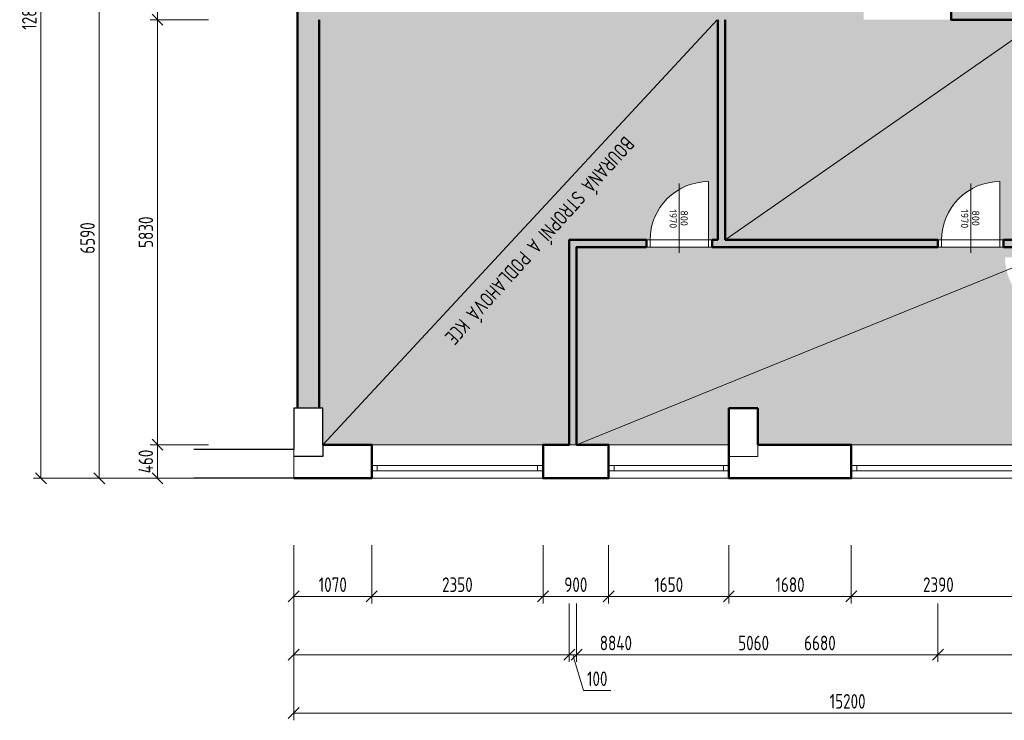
# Model space of a CAD drawing. Header units: millimetres. Extents: x 5450 to 824849, y -109713 to 33478.
# Tile 7 of 21: x 751673 to 765184, y -83835 to -74225. Entities that reach past the tile are written whole.
import ezdxf
from ezdxf.enums import TextEntityAlignment as Align

# ---------------------------------------------------------------- set-up
doc = ezdxf.new("R2010")
doc.units = ezdxf.units.MM
doc.layers.get('Defpoints').update_dxf_attribs({"color": 8})
for name, color, linetype, lineweight, true_color in [('B_pohled', 7, 'Continuous', 18, 0xe07000), ('B_rozhraní', 7, 'Continuous', 13, 0xe07000), ('B_výplně otvorů', 7, 'Continuous', 18, 0xe07000), ('B_řez', 7, 'Continuous', 50, 0xe07000), ('B_šrafy', 7, 'Continuous', 5, 0xe07000)]:
    doc.layers.add(name, color=color, linetype=linetype, lineweight=lineweight, true_color=true_color)
for name, color, linetype, lineweight in [('S_kóty_100', 162, 'Continuous', 13), ('S_tenká', 120, 'Continuous', 18), ('S_tlustá', 220, 'Continuous', 25)]:
    doc.layers.add(name, color=color, linetype=linetype, lineweight=lineweight)
doc.styles.get("Standard").update_dxf_attribs({"font": 'isocpeur.ttf', "width": 0.75})
doc.dimstyles.new('M 1-100', dxfattribs={"dimscale": 100, "dimtxt": 2, "dimasz": 1.5, "dimexe": 1, "dimexo": 3, "dimgap": 0.6, "dimtad": 1, "dimdec": 0, "dimrnd": 5, "dimdsep": 46, "dimtxsty": 'Standard', "dimblk": 'OBLIQUE', "dimcen": 0.09, "dimclrd": 256, "dimclre": 256, "dimclrt": 256, "dimadec": 0, "dimazin": 0, "dimtfac": 1, "dimtdec": 0, "dimtmove": 1, "dimatfit": 3, "dimldrblk": 'OBLIQUE', "dimfxl": 0, "dimtolj": 1, "dimtzin": 0, "dimlwd": -1, "dimlwe": -1, "dimarcsym": 0})

# ---------------------------------------------------------------- blocks, each defined once
blk = doc.blocks.new('*U15')
at = {"color": 0}
for p, q in [((0, 75), (2390, 75)), ((0, 75), (0, 0)), ((0, 0), (2390, 0)), ((75, 75), (75, 0)), ((2315, 0), (2315, 75)), ((2390, 0), (2390, 75))]:
    blk.add_line(p, q, dxfattribs=at)
blk = doc.blocks.new('*U63')
at = {"linetype": 'ByBlock'}
for p, q in [((-450, 0), (-400, 0)), ((-400, 0), (-400, -100)), ((-450, -100), (-400, -100)), ((-400, -100), (-400, -900)), ((400, -100), (400, 0)), ((400, 0), (450, 0)), ((400, -100), (450, -100))]:
    blk.add_line(p, q, dxfattribs=at)
for p, q in [((-450, -100), (-450, 0)), ((0, 78), (0, -871)), ((450, -100), (450, 0))]:
    blk.add_line(p, q)
at = {"linetype": 'Continuous'}
for p, q in [((-400, 0), (400, 0)), ((-400, -100), (400, -100))]:
    blk.add_line(p, q, dxfattribs=at)
at = {"linetype": 'ByBlock'}
blk.add_arc((-400, -100), 800, 270, 0, dxfattribs=at)
at = {"flags": 8}
blk.add_attdef('SIRKA', text='', height=100, rotation=90, dxfattribs=at).set_placement((13, -398), align=Align.BOTTOM_CENTER)
blk.add_attdef('VYSKA', text='', height=100, rotation=90, dxfattribs=at).set_placement((35, -390), align=Align.TOP_CENTER)
blk = doc.blocks.new('*U64')
at = {"linetype": 'ByBlock'}
for p, q in [((-450, 0), (-400, 0)), ((-400, 0), (-400, -100)), ((-450, -100), (-400, -100)), ((-400, -100), (-400, -900)), ((400, -100), (400, 0)), ((400, 0), (450, 0)), ((400, -100), (450, -100))]:
    blk.add_line(p, q, dxfattribs=at)
for p, q in [((-450, -100), (-450, 0)), ((0, 78), (0, -871)), ((450, -100), (450, 0))]:
    blk.add_line(p, q)
at = {"linetype": 'Continuous'}
for p, q in [((-400, 0), (400, 0)), ((-400, -100), (400, -100))]:
    blk.add_line(p, q, dxfattribs=at)
at = {"linetype": 'ByBlock'}
blk.add_arc((-400, -100), 800, 270, 0, dxfattribs=at)
at = {"flags": 8}
blk.add_attdef('SIRKA', text='', height=100, rotation=90, dxfattribs=at).set_placement((13, -398), align=Align.BOTTOM_CENTER)
blk.add_attdef('VYSKA', text='', height=100, rotation=90, dxfattribs=at).set_placement((35, -390), align=Align.TOP_CENTER)
blk = doc.blocks.new('*U14')
at = {"color": 0}
for p, q in [((0, 75), (1650, 75)), ((0, 75), (0, 0)), ((0, 0), (1650, 0)), ((75, 75), (75, 0)), ((1575, 0), (1575, 75)), ((1650, 0), (1650, 75))]:
    blk.add_line(p, q, dxfattribs=at)
blk = doc.blocks.new('*U13')
at = {"color": 0}
for p, q in [((0, 75), (2350, 75)), ((0, 75), (0, 0)), ((0, 0), (2350, 0)), ((75, 75), (75, 0)), ((2275, 0), (2275, 75)), ((2350, 0), (2350, 75))]:
    blk.add_line(p, q, dxfattribs=at)
blk = doc.blocks.new('_Oblique')
at = {"color": 0, "linetype": 'ByBlock', "lineweight": -2}
blk.add_line((-0.5, -0.5), (0.5, 0.5), dxfattribs=at)
blk = doc.blocks.new('*D116')
at = {"layer": 'Defpoints', "color": 0, "lineweight": 18, "transparency": 16777216}
for p in [(763084, -80515), (765474, -80515), (763084, -82135)]:
    blk.add_point(p, dxfattribs=at)
at = {"layer": 'S_kóty_100', "transparency": 16777216}
for p, q in [((763084, -81435), (763084, -82235)), ((765474, -81435), (765474, -82235)), ((765474, -82135), (763084, -82135))]:
    blk.add_line(p, q, dxfattribs=at)
at = {"layer": 'S_kóty_100', "transparency": 16777216, "xscale": 150, "yscale": 150, "zscale": 150, "rotation": 180}
blk.add_blockref('_Oblique', (763084, -82135), dxfattribs=at)
at = {"layer": 'S_kóty_100', "transparency": 16777216, "xscale": 150, "yscale": 150, "zscale": 150}
blk.add_blockref('_Oblique', (765474, -82135), dxfattribs=at)
at = {"layer": 'S_kóty_100', "transparency": 16777216, "insert": (764279, -81975), "char_height": 200, "attachment_point": 5}
blk.add_mtext('\\A1;2390', dxfattribs=at)
blk = doc.blocks.new('*D117')
at = {"layer": 'Defpoints', "color": 0, "lineweight": 18, "transparency": 16777216}
for p in [(761404, -80515), (763084, -80515), (761404, -82135)]:
    blk.add_point(p, dxfattribs=at)
at = {"layer": 'S_kóty_100', "transparency": 16777216}
for p, q in [((761404, -81435), (761404, -82235)), ((763084, -81435), (763084, -82235)), ((763084, -82135), (761404, -82135))]:
    blk.add_line(p, q, dxfattribs=at)
at = {"layer": 'S_kóty_100', "transparency": 16777216, "xscale": 150, "yscale": 150, "zscale": 150, "rotation": 180}
blk.add_blockref('_Oblique', (761404, -82135), dxfattribs=at)
at = {"layer": 'S_kóty_100', "transparency": 16777216, "xscale": 150, "yscale": 150, "zscale": 150}
blk.add_blockref('_Oblique', (763084, -82135), dxfattribs=at)
at = {"layer": 'S_kóty_100', "transparency": 16777216, "insert": (762244, -81975), "char_height": 200, "attachment_point": 5}
blk.add_mtext('\\A1;1680', dxfattribs=at)
blk = doc.blocks.new('*D118')
at = {"layer": 'Defpoints', "color": 0, "lineweight": 18, "transparency": 16777216}
for p in [(759754, -80515), (761404, -80515), (759754, -82135)]:
    blk.add_point(p, dxfattribs=at)
at = {"layer": 'S_kóty_100', "transparency": 16777216}
for p, q in [((759754, -81435), (759754, -82235)), ((761404, -81435), (761404, -82235)), ((761404, -82135), (759754, -82135))]:
    blk.add_line(p, q, dxfattribs=at)
at = {"layer": 'S_kóty_100', "transparency": 16777216, "xscale": 150, "yscale": 150, "zscale": 150, "rotation": 180}
blk.add_blockref('_Oblique', (759754, -82135), dxfattribs=at)
at = {"layer": 'S_kóty_100', "transparency": 16777216, "xscale": 150, "yscale": 150, "zscale": 150}
blk.add_blockref('_Oblique', (761404, -82135), dxfattribs=at)
at = {"layer": 'S_kóty_100', "transparency": 16777216, "insert": (760579, -81975), "char_height": 200, "attachment_point": 5}
blk.add_mtext('\\A1;1650', dxfattribs=at)
blk = doc.blocks.new('*D119')
at = {"layer": 'Defpoints', "color": 0, "lineweight": 18, "transparency": 16777216}
for p in [(758854, -80515), (759754, -80515), (758854, -82135)]:
    blk.add_point(p, dxfattribs=at)
at = {"layer": 'S_kóty_100', "transparency": 16777216}
for p, q in [((758854, -81435), (758854, -82235)), ((759754, -81435), (759754, -82235)), ((759754, -82135), (758854, -82135))]:
    blk.add_line(p, q, dxfattribs=at)
at = {"layer": 'S_kóty_100', "transparency": 16777216, "xscale": 150, "yscale": 150, "zscale": 150, "rotation": 180}
blk.add_blockref('_Oblique', (758854, -82135), dxfattribs=at)
at = {"layer": 'S_kóty_100', "transparency": 16777216, "xscale": 150, "yscale": 150, "zscale": 150}
blk.add_blockref('_Oblique', (759754, -82135), dxfattribs=at)
at = {"layer": 'S_kóty_100', "transparency": 16777216, "insert": (759304, -81975), "char_height": 200, "attachment_point": 5}
blk.add_mtext('\\A1;900', dxfattribs=at)
blk = doc.blocks.new('*D71')
at = {"layer": 'Defpoints', "color": 0, "lineweight": 18, "transparency": 16777216}
for p in [(756504, -80515), (758854, -80515), (756504, -82135)]:
    blk.add_point(p, dxfattribs=at)
at = {"layer": 'S_kóty_100', "transparency": 16777216}
for p, q in [((756504, -81435), (756504, -82235)), ((758854, -81435), (758854, -82235)), ((758854, -82135), (756504, -82135))]:
    blk.add_line(p, q, dxfattribs=at)
at = {"layer": 'S_kóty_100', "transparency": 16777216, "xscale": 150, "yscale": 150, "zscale": 150, "rotation": 180}
blk.add_blockref('_Oblique', (756504, -82135), dxfattribs=at)
at = {"layer": 'S_kóty_100', "transparency": 16777216, "xscale": 150, "yscale": 150, "zscale": 150}
blk.add_blockref('_Oblique', (758854, -82135), dxfattribs=at)
at = {"layer": 'S_kóty_100', "transparency": 16777216, "insert": (757679, -81975), "char_height": 200, "attachment_point": 5}
blk.add_mtext('\\A1;2350', dxfattribs=at)
blk = doc.blocks.new('*D72')
at = {"layer": 'Defpoints', "color": 0, "lineweight": 18, "transparency": 16777216}
for p in [(755434, -80515), (756504, -80515), (755434, -82135)]:
    blk.add_point(p, dxfattribs=at)
at = {"layer": 'S_kóty_100', "transparency": 16777216}
for p, q in [((755434, -81435), (755434, -82235)), ((756504, -81435), (756504, -82235)), ((756504, -82135), (755434, -82135))]:
    blk.add_line(p, q, dxfattribs=at)
at = {"layer": 'S_kóty_100', "transparency": 16777216, "xscale": 150, "yscale": 150, "zscale": 150, "rotation": 180}
blk.add_blockref('_Oblique', (755434, -82135), dxfattribs=at)
at = {"layer": 'S_kóty_100', "transparency": 16777216, "xscale": 150, "yscale": 150, "zscale": 150}
blk.add_blockref('_Oblique', (756504, -82135), dxfattribs=at)
at = {"layer": 'S_kóty_100', "transparency": 16777216, "insert": (755969, -81975), "char_height": 200, "attachment_point": 5}
blk.add_mtext('\\A1;1070', dxfattribs=at)
blk = doc.blocks.new('*D77')
at = {"layer": 'Defpoints', "color": 0, "lineweight": 18, "transparency": 16777216}
for p in [(759314, -80055), (765994, -80055), (759314, -82935)]:
    blk.add_point(p, dxfattribs=at)
at = {"layer": 'S_kóty_100', "transparency": 16777216}
for p, q in [((759314, -82235), (759314, -83035)), ((765994, -82235), (765994, -83035)), ((765994, -82935), (759314, -82935))]:
    blk.add_line(p, q, dxfattribs=at)
at = {"layer": 'S_kóty_100', "transparency": 16777216, "xscale": 150, "yscale": 150, "zscale": 150, "rotation": 180}
blk.add_blockref('_Oblique', (759314, -82935), dxfattribs=at)
at = {"layer": 'S_kóty_100', "transparency": 16777216, "xscale": 150, "yscale": 150, "zscale": 150}
blk.add_blockref('_Oblique', (765994, -82935), dxfattribs=at)
at = {"layer": 'S_kóty_100', "transparency": 16777216, "insert": (762654, -82775), "char_height": 200, "attachment_point": 5}
blk.add_mtext('\\A1;6680', dxfattribs=at)
blk = doc.blocks.new('*D78')
at = {"layer": 'Defpoints', "color": 0, "lineweight": 18, "transparency": 16777216}
for p in [(759214, -80055), (759314, -80055), (759214, -82935)]:
    blk.add_point(p, dxfattribs=at)
at = {"layer": 'S_kóty_100', "transparency": 16777216}
for p, q in [((759214, -82235), (759214, -83035)), ((759314, -82235), (759314, -83035)), ((759214, -82935), (759064, -82935)), ((759314, -82935), (759214, -82935)), ((759314, -82935), (759214, -82935)), ((759264, -82935), (759411, -83425)), ((759314, -82935), (759464, -82935)), ((759411, -83425), (759786, -83425))]:
    blk.add_line(p, q, dxfattribs=at)
at = {"layer": 'S_kóty_100', "transparency": 16777216, "xscale": 150, "yscale": 150, "zscale": 150}
blk.add_blockref('_Oblique', (759214, -82935), dxfattribs=at)
at = {"layer": 'S_kóty_100', "transparency": 16777216, "xscale": 150, "yscale": 150, "zscale": 150, "rotation": 180}
blk.add_blockref('_Oblique', (759314, -82935), dxfattribs=at)
at = {"layer": 'S_kóty_100', "transparency": 16777216, "insert": (759598, -83265), "char_height": 200, "attachment_point": 5}
blk.add_mtext('\\A1;100', dxfattribs=at)
blk = doc.blocks.new('*D79')
at = {"layer": 'Defpoints', "color": 0, "lineweight": 18, "transparency": 16777216}
for p in [(764274, -77345), (759214, -80055), (764274, -82935)]:
    blk.add_point(p, dxfattribs=at)
at = {"layer": 'S_kóty_100', "transparency": 16777216}
for p, q in [((759214, -82235), (759214, -83035)), ((764274, -82235), (764274, -83035)), ((759214, -82935), (764274, -82935))]:
    blk.add_line(p, q, dxfattribs=at)
at = {"layer": 'S_kóty_100', "transparency": 16777216, "xscale": 150, "yscale": 150, "zscale": 150, "rotation": 180}
blk.add_blockref('_Oblique', (759214, -82935), dxfattribs=at)
at = {"layer": 'S_kóty_100', "transparency": 16777216, "xscale": 150, "yscale": 150, "zscale": 150}
blk.add_blockref('_Oblique', (764274, -82935), dxfattribs=at)
at = {"layer": 'S_kóty_100', "transparency": 16777216, "insert": (761744, -82775), "char_height": 200, "attachment_point": 5}
blk.add_mtext('\\A1;5060', dxfattribs=at)
blk = doc.blocks.new('*D80')
at = {"layer": 'Defpoints', "color": 0, "lineweight": 18, "transparency": 16777216}
for p in [(764274, -77345), (755434, -80515), (755434, -82935)]:
    blk.add_point(p, dxfattribs=at)
at = {"layer": 'S_kóty_100', "transparency": 16777216}
for p, q in [((755434, -82235), (755434, -83035)), ((764274, -82235), (764274, -83035)), ((764274, -82935), (755434, -82935))]:
    blk.add_line(p, q, dxfattribs=at)
at = {"layer": 'S_kóty_100', "transparency": 16777216, "xscale": 150, "yscale": 150, "zscale": 150, "rotation": 180}
blk.add_blockref('_Oblique', (755434, -82935), dxfattribs=at)
at = {"layer": 'S_kóty_100', "transparency": 16777216, "xscale": 150, "yscale": 150, "zscale": 150}
blk.add_blockref('_Oblique', (764274, -82935), dxfattribs=at)
at = {"layer": 'S_kóty_100', "transparency": 16777216, "insert": (759854, -82775), "char_height": 200, "attachment_point": 5}
blk.add_mtext('\\A1;8840', dxfattribs=at)
blk = doc.blocks.new('*D81')
at = {"layer": 'Defpoints', "color": 0, "lineweight": 18, "transparency": 16777216}
for p in [(755434, -80515), (770634, -80515), (755434, -83735)]:
    blk.add_point(p, dxfattribs=at)
at = {"layer": 'S_kóty_100', "transparency": 16777216}
for p, q in [((755434, -83035), (755434, -83835)), ((770634, -83035), (770634, -83835)), ((770634, -83735), (755434, -83735))]:
    blk.add_line(p, q, dxfattribs=at)
at = {"layer": 'S_kóty_100', "transparency": 16777216, "xscale": 150, "yscale": 150, "zscale": 150, "rotation": 180}
blk.add_blockref('_Oblique', (755434, -83735), dxfattribs=at)
at = {"layer": 'S_kóty_100', "transparency": 16777216, "xscale": 150, "yscale": 150, "zscale": 150}
blk.add_blockref('_Oblique', (770634, -83735), dxfattribs=at)
at = {"layer": 'S_kóty_100', "transparency": 16777216, "insert": (763034, -83575), "char_height": 200, "attachment_point": 5}
blk.add_mtext('\\A1;15200', dxfattribs=at)
blk = doc.blocks.new('*D103')
at = {"layer": 'Defpoints', "color": 0, "lineweight": 18, "transparency": 16777216}
for p in [(753564, -80055), (755834, -80055), (755434, -80515)]:
    blk.add_point(p, dxfattribs=at)
at = {"layer": 'S_kóty_100', "transparency": 16777216}
for p, q in [((754264, -80055), (753464, -80055)), ((753564, -80515), (753564, -80055)), ((754264, -80515), (753464, -80515))]:
    blk.add_line(p, q, dxfattribs=at)
at = {"layer": 'S_kóty_100', "transparency": 16777216, "xscale": 150, "yscale": 150, "zscale": 150}
for p, rotation in [((753564, -80055), 90), ((753564, -80515), 270)]:
    blk.add_blockref('_Oblique', p, dxfattribs=dict(at, rotation=rotation))
at = {"layer": 'S_kóty_100', "transparency": 16777216, "insert": (753404, -80285), "char_height": 200, "attachment_point": 5, "rotation": 90}
blk.add_mtext('\\A1;460', dxfattribs=at)
blk = doc.blocks.new('*D104')
at = {"layer": 'Defpoints', "color": 0, "lineweight": 18, "transparency": 16777216}
for p in [(753564, -74225), (755784, -74225), (755834, -80055)]:
    blk.add_point(p, dxfattribs=at)
at = {"layer": 'S_kóty_100', "transparency": 16777216}
for p, q in [((754264, -74225), (753464, -74225)), ((753564, -80055), (753564, -74225)), ((754264, -80055), (753464, -80055))]:
    blk.add_line(p, q, dxfattribs=at)
at = {"layer": 'S_kóty_100', "transparency": 16777216, "xscale": 150, "yscale": 150, "zscale": 150}
for p, rotation in [((753564, -74225), 90), ((753564, -80055), 270)]:
    blk.add_blockref('_Oblique', p, dxfattribs=dict(at, rotation=rotation))
at = {"layer": 'S_kóty_100', "transparency": 16777216, "insert": (753404, -77140), "char_height": 200, "attachment_point": 5, "rotation": 90}
blk.add_mtext('\\A1;5830', dxfattribs=at)
blk = doc.blocks.new('*D105')
at = {"layer": 'Defpoints', "color": 0, "lineweight": 18, "transparency": 16777216}
for p in [(753564, -73925), (755484, -73925), (755784, -74225)]:
    blk.add_point(p, dxfattribs=at)
at = {"layer": 'S_kóty_100', "transparency": 16777216}
for p, q in [((753274, -73988), (753274, -73583)), ((753564, -74075), (753274, -73988)), ((754264, -73925), (753464, -73925)), ((753564, -74225), (753564, -73925)), ((754264, -74225), (753464, -74225))]:
    blk.add_line(p, q, dxfattribs=at)
at = {"layer": 'S_kóty_100', "transparency": 16777216, "xscale": 150, "yscale": 150, "zscale": 150}
for p, rotation in [((753564, -73925), 90), ((753564, -74225), 270)]:
    blk.add_blockref('_Oblique', p, dxfattribs=dict(at, rotation=rotation))
at = {"layer": 'S_kóty_100', "transparency": 16777216, "insert": (753114, -73785), "char_height": 200, "attachment_point": 5, "rotation": 90}
blk.add_mtext('\\A1;300', dxfattribs=at)
blk = doc.blocks.new('*D110')
at = {"layer": 'Defpoints', "color": 0, "lineweight": 18, "transparency": 16777216}
for p in [(752764, -73925), (755484, -73925), (755434, -80515)]:
    blk.add_point(p, dxfattribs=at)
at = {"layer": 'S_kóty_100', "transparency": 16777216}
for p, q in [((753464, -73925), (752664, -73925)), ((752764, -80515), (752764, -73925)), ((753464, -80515), (752664, -80515))]:
    blk.add_line(p, q, dxfattribs=at)
at = {"layer": 'S_kóty_100', "transparency": 16777216, "xscale": 150, "yscale": 150, "zscale": 150}
for p, rotation in [((752764, -73925), 90), ((752764, -80515), 270)]:
    blk.add_blockref('_Oblique', p, dxfattribs=dict(at, rotation=rotation))
at = {"layer": 'S_kóty_100', "transparency": 16777216, "insert": (752604, -77220), "char_height": 200, "attachment_point": 5, "rotation": 90}
blk.add_mtext('\\A1;6590', dxfattribs=at)
blk = doc.blocks.new('*D125')
at = {"layer": 'Defpoints', "color": 0, "lineweight": 18, "transparency": 16777216}
for p in [(751964, -67715), (766784, -67715), (755434, -80515)]:
    blk.add_point(p, dxfattribs=at)
at = {"layer": 'S_kóty_100', "transparency": 16777216}
for p, q in [((752664, -67715), (751864, -67715)), ((751964, -80515), (751964, -67715)), ((752664, -80515), (751864, -80515))]:
    blk.add_line(p, q, dxfattribs=at)
at = {"layer": 'S_kóty_100', "transparency": 16777216, "xscale": 150, "yscale": 150, "zscale": 150}
for p, rotation in [((751964, -67715), 90), ((751964, -80515), 270)]:
    blk.add_blockref('_Oblique', p, dxfattribs=dict(at, rotation=rotation))
at = {"layer": 'S_kóty_100', "transparency": 16777216, "insert": (751804, -74115), "char_height": 200, "attachment_point": 5, "rotation": 90}
blk.add_mtext('\\A1;12800', dxfattribs=at)

msp = doc.modelspace()

# ---------------------------------------------------------------- hatches: boundary and pattern name
at = {"layer": 'B_šrafy'}
h = msp.add_hatch(dxfattribs=at)
h.set_pattern_fill('AR-SAND', color=256, scale=50, angle=180)
h.set_pattern_definition([(217.5, (885831.51, -50628.33), (3.14967, -96.34119), [0, -76, 0, -85, 0, -81.25]), (187.5, (885831.51, -50628.33), (-88.48884, -141.1073), [0, -41, 0, -68.5, 0, -26.25]), (147.5, (885893.01, -50628.33), (-155.707093, -0.282953), [0, -25, 0, -90, 0, -117.5]), (137.5, (885893.01, -50628.33), (-150.30633, -43.88378), [0, -12.5, 0, -59, 0, -67.5])])
h.paths.add_polyline_path([(767784, -73925), (767784, -74165), (768284, -74165), (768284, -73765), (767784, -73765)], flags=17)
h.paths.add_polyline_path([(767964, -68215), (768284, -68215), (768284, -67715), (767964, -67715)], flags=17)
h.paths.add_polyline_path([(767104, -68215), (767964, -68215), (767964, -67715), (767104, -67715)], flags=17)
h.paths.add_polyline_path([(766784, -68215), (767104, -68215), (767104, -67715), (766784, -67715)], flags=17)
h.paths.add_polyline_path([(755484, -79555), (755784, -79555), (755784, -74225), (761254, -74225), (761254, -77245), (761174, -77245), (761174, -77345), (764274, -77345), (764274, -77245), (761354, -77245), (761354, -74225), (763254, -74225), (763254, -73925), (755484, -73925)])
h.paths.add_polyline_path([(759214, -80055), (759314, -80055), (759314, -77345), (760274, -77345), (760274, -77245), (759214, -77245)])
h.paths.add_polyline_path([(765994, -80055), (766094, -80055), (766094, -78435), (766244, -78435), (766244, -78335), (765994, -78335)])
h.paths.add_polyline_path([(768144, -78435), (768144, -78335), (766944, -78335), (766944, -78435)])
h.paths.add_polyline_path([(770634, -78330.5), (770934, -78329.9), (770934, -68235), (768584, -68235), (768584, -67715), (768284, -67715), (768284, -68215), (768284, -73765), (768284, -74165), (767784, -74165), (767784, -73925), (764454, -73925), (764454, -74225), (765694, -74225), (765694, -75355), (765994, -75355), (765994, -77245), (765174, -77245), (765174, -77345), (765994, -77345), (765994, -77435), (766094, -77435), (766094, -74225), (768144, -74225), (768144, -77435), (768584, -77435), (768584, -68535), (770634, -68535)])
h = msp.add_hatch(dxfattribs=at)
h.set_pattern_fill('AR-SAND', color=256, scale=100, angle=180)
h.set_pattern_definition([(217.5, (0, 0), (6.299336, -192.682377), [0, -152, 0, -170, 0, -162.5]), (187.5, (0, 0), (-176.97767, -282.21461), [0, -82, 0, -137, 0, -52.5]), (147.5, (123, -2e-14), (-311.414186, -0.565905), [0, -50, 0, -180, 0, -235]), (137.5, (123, -2e-14), (-300.61266, -87.76756), [0, -25, 0, -118, 0, -135])])
h.paths.add_polyline_path([(766094, -80055), (766164, -80055, -0.4142136), (766139, -80030), (766139, -79680, -0.4142136), (766164, -79655), (766714, -79655, -0.4142136), (766739, -79680), (766739, -80030, -0.4142136), (766714, -80055), (766784, -80055), (766784, -79715), (768144, -79715), (768144, -79243.6, -0.0469278), (767962.6, -79280.9, -0.0350472), (767862.5, -79284.8, -0.0524432), (767764.6, -79271.4, -0.0611158), (767672.8, -79236.6, -0.093573), (767600.6, -79179.3, -0.1203861), (767566.5, -79112.9, -0.0587096), (767563.8, -79090, -0.0765989), (767572.2, -79061.2, -0.0898711), (767594.9, -79017.2, -0.0727665), (767637.8, -78975.6, -0.0620458), (767698.6, -78942.3, -0.0618051), (767782.2, -78920.6, -0.0305378), (767831.3, -78917.2, -0.0675793), (767943.3, -78931.5, -0.0722847), (768039.1, -78972.7, -0.1122162), (768096.9, -79029.2, -0.1443721), (768114.9, -79090, -0.1443714), (768096.9, -79150.8, -0.1120981), (768039.2, -79207.3, -0.0723437), (767943.3, -79248.5, -0.0675793), (767831.3, -79262.8, -0.0305414), (767782.2, -79259.4, -0.0618009), (767698.6, -79237.7, -0.0620458), (767637.8, -79204.4, -0.0727013), (767594.9, -79162.9, -0.0899683), (767572.2, -79118.8, -0.07438), (767567.9, -79090, -0.0646096), (767567.1, -79064.7, -0.1163014), (767600.6, -79000.7, -0.0936581), (767672.8, -78943.4, -0.0611004), (767764.6, -78908.6, -0.0523971), (767862.4, -78895.2, -0.0350776), (767962.6, -78899.1, -0.0469278), (768144, -78936.4), (768144, -78665), (768144, -78435), (766944, -78435), (766894, -78435, -0.4142136), (766294, -79035), (766294, -78435), (766244, -78435), (766094, -78435)])
h.paths.add_polyline_path([(767605, -79090, -0.1154981), (767613.1, -79055.4, -0.1584831), (767671.1, -78996.1, -0.0941469), (767770.7, -78966, -0.1286068), (767918.5, -78988.2, -0.1623604), (767989.2, -79051.1, -0.1312382), (767999.6, -79090, -0.1312382), (767989.2, -79128.9, -0.1622332), (767918.6, -79191.7, -0.1286875), (767770.7, -79214, -0.0941291), (767671.1, -79183.9, -0.1584831), (767613.1, -79124.6, -0.1155841)], flags=16)
h.paths.add_polyline_path([(767956.3, -79090, -1), (767881.3, -79090, -1)], flags=0)
h.paths.add_polyline_path([(767942.8, -79090, -1), (767894.8, -79090, -1)], flags=0)
h.paths.add_polyline_path([(768091.7, -79090, -1), (768056.7, -79090, -1)], flags=16)
h.paths.add_polyline_path([(759314, -80055), (759754, -80055), (761404, -80055), (761404, -79555), (761804, -79555), (761804, -80055), (763084, -80055), (765474, -80055), (765994, -80055), (765994, -78335), (765994, -78285, -0.4142136), (765194, -77485), (765994, -77485), (765994, -77435), (765994, -77345), (765174, -77345), (765124, -77345), (764324, -77345), (764274, -77345), (761174, -77345), (761124, -77345), (760324, -77345), (760274, -77345), (759314, -77345)])
h.paths.add_polyline_path([(768584, -77435), (768244, -77435), (768244, -77485, -0.4142136), (769044, -78285), (768244, -78285), (768244, -78335), (768709, -78335), (770509, -78335), (770634, -78335), (770634, -68535), (768584, -68535)])
h.paths.add_polyline_path([(766094, -78285), (766094, -78335), (766244, -78335), (766294, -78335), (766894, -78335), (766944, -78335), (768144, -78335), (768144, -78285), (768144, -77485), (768144, -77435), (768144, -77255), (767144, -77255), (766094, -77255), (766094, -77435), (766094, -77485)])
h.paths.add_polyline_path([(767644, -77255), (768144, -77255), (768144, -76985), (767644, -76985)])
h.paths.add_polyline_path([(767644, -76985), (768144, -76985), (768144, -76715), (767644, -76715)])
h.paths.add_polyline_path([(767644, -76715), (768144, -76715), (768144, -76445), (767644, -76445)])
h.paths.add_polyline_path([(767760.4, -76396.4), (767644, -76280), (767644, -76445), (768144, -76445), (768144, -76175), (767701.1, -76175)])
h.paths.add_polyline_path([(767644, -76280), (767760.4, -76396.4), (767701.1, -76175), (767644, -76175)], flags=17)
h.paths.add_polyline_path([(767644, -76280), (767644, -76175), (767539, -76175)])
h.paths.add_polyline_path([(767537.3, -76336.6), (767429, -76445), (767644, -76445), (767644, -76280), (767539, -76175), (767494, -76175)])
h.paths.add_polyline_path([(767194, -76445), (767429, -76445), (767537.3, -76336.6), (767494, -76175), (767194, -76175)])
h.paths.add_polyline_path([(767159, -76715), (767644, -76715), (767644, -76445), (767429, -76445)])
h.paths.add_polyline_path([(767194, -76680), (767429, -76445), (767194, -76445)], flags=17)
h.paths.add_polyline_path([(767144, -76985), (767644, -76985), (767644, -76715), (767159, -76715), (767144, -76730)])
h.paths.add_polyline_path([(767144, -77255), (767644, -77255), (767644, -76985), (767144, -76985)])
h.paths.add_polyline_path([(767700.6, -76173.4), (767701.1, -76175), (768144, -76175), (768144, -75905), (767969, -75905)])
h.paths.add_polyline_path([(767644, -76175), (767701.1, -76175), (767700.6, -76173.4), (767969, -75905), (767644, -75905)])
h.paths.add_polyline_path([(767194, -76175), (767494, -76175), (767477.6, -76113.6), (767539, -76175), (767644, -76175), (767644, -75905), (767194, -75905)])
h.paths.add_polyline_path([(767194, -75905), (767644, -75905), (767644, -75635), (767194, -75635)])
h.paths.add_polyline_path([(767644, -75905), (767969, -75905), (768144, -75730), (768144, -75635), (767644, -75635)])
h.paths.add_polyline_path([(767969, -75905), (768144, -75905), (768144, -75730)])
h.paths.add_polyline_path([(767644, -75635), (768144, -75635), (768144, -75365), (767644, -75365)])
h.paths.add_polyline_path([(767194, -75635), (767644, -75635), (767644, -75365), (767194, -75365)])
h.paths.add_polyline_path([(767194, -75365), (767644, -75365), (767644, -75185, -0.414212), (767594, -75135, -0.236068), (767614, -75095), (767194, -75095)], flags=17)
h.paths.add_polyline_path([(767644, -75365), (768144, -75365), (768144, -75095), (767674, -75095, -0.236068), (767694, -75135, -0.4142151), (767644, -75185)], flags=17)
h.paths.add_polyline_path([(766094, -75385), (767044, -75385), (767044, -75045), (767194, -75045), (767194, -75095), (767614, -75095, -0.3333333), (767674, -75095), (768144, -75095), (768144, -74225), (766094, -74225)])
h.paths.add_polyline_path([(766594, -75675), (767044, -75675), (767044, -75385), (766594, -75385)], flags=17)
h.paths.add_polyline_path([(766594, -75965), (767044, -75965), (767044, -75675), (766594, -75675)], flags=17)
h.paths.add_polyline_path([(766594, -76255), (767044, -76255), (767044, -75965), (766594, -75965)], flags=17)
h.paths.add_polyline_path([(766544, -77125), (766094, -77125), (766094, -77255), (767144, -77255), (767144, -76985), (767144, -76730), (767144, -75095), (767094, -75095), (767094, -77125), (766644, -77125, -1)])
h.paths.add_polyline_path([(766594, -77075, -0.414212), (766644, -77125), (767044, -77125), (767044, -76835), (766594, -76835)], flags=17)
h.paths.add_polyline_path([(766594, -76835), (767044, -76835), (767044, -76545), (766594, -76545)], flags=17)
h.paths.add_polyline_path([(766594, -76545), (767044, -76545), (767044, -76255), (766594, -76255)], flags=17)
h.paths.add_polyline_path([(766094, -77125), (766544, -77125, -0.4142151), (766594, -77075), (766594, -76835), (766094, -76835)], flags=17)
h.paths.add_polyline_path([(766094, -76835), (766594, -76835), (766594, -76545), (766094, -76545)], flags=17)
h.paths.add_polyline_path([(766094, -76545), (766594, -76545), (766594, -76255), (766094, -76255)], flags=17)
h.paths.add_polyline_path([(766094, -76255), (766594, -76255), (766594, -75965), (766094, -75965)], flags=17)
h.paths.add_polyline_path([(766094, -75965), (766594, -75965), (766594, -75675), (766094, -75675)], flags=17)
h.paths.add_polyline_path([(766094, -75675), (766594, -75675), (766594, -75385), (766094, -75385)], flags=17)
h.paths.add_polyline_path([(761354, -77245), (764274, -77245), (764324, -77245, -0.4142136), (765124, -76445), (765124, -77245), (765174, -77245), (765994, -77245), (765994, -75355), (765694, -75355), (765694, -74225), (764454, -74225), (763254, -74225), (761354, -74225)])
h.paths.add_polyline_path([(755784, -79555), (755834, -79555), (755834, -80055), (756504, -80055), (758854, -80055), (759214, -80055), (759214, -77245), (760274, -77245), (760324, -77245, -0.4142136), (761124, -76445), (761124, -77245), (761174, -77245), (761254, -77245), (761254, -74225), (755784, -74225)])

# ---------------------------------------------------------------- linework, layer by layer
at = {"layer": 'B_pohled'}
for points in [[(761244.3, -74225), (755834, -80055)], [(765694, -74225), (761354, -77245)], [(765994, -77345), (759314, -80055)]]:
    msp.add_lwpolyline(points, dxfattribs=at)
at = {"layer": 'B_rozhraní', "color": 7}
msp.add_lwpolyline([(761804, -80055), (761804, -80215), (761404, -80215)], dxfattribs=at)
at = {"layer": 'B_výplně otvorů', "color": 7}
for p, q in [((756504, -80055), (758854, -80055)), ((761404, -80055), (759754, -80055)), ((763084, -80055), (765474, -80055)), ((758854, -80515), (756504, -80515)), ((759754, -80515), (761404, -80515)), ((763084, -80515), (765474, -80515))]:
    msp.add_line(p, q, dxfattribs=at)
at = {"layer": 'B_řez'}
for p, q in [((755484, -73925), (755484, -79555)), ((755784, -79555), (755784, -74225)), ((761254, -74225), (761254, -77245)), ((761354, -77245), (761354, -74225)), ((761254, -77245), (761174, -77245)), ((761174, -77245), (761174, -77345)), ((764274, -77245), (761354, -77245)), ((764274, -77345), (764274, -77245)), ((761174, -77345), (764274, -77345))]:
    msp.add_line(p, q, dxfattribs=at)
for points in [[(768584, -68535), (768584, -77435), (768144, -77435), (768144, -74225), (766094, -74225), (766094, -77435), (765994, -77435), (765994, -77345), (765174, -77345), (765174, -77245), (765994, -77245), (765994, -75355), (765694, -75355), (765694, -74225), (764454, -74225), (764454, -73925), (767784, -73925), (767784, -73765), (768284, -73765), (768284, -68215)], [(759214, -80055), (759214, -77245), (760274, -77245), (760274, -77345), (759314, -77345), (759314, -80055)]]:
    msp.add_lwpolyline(points, dxfattribs=at)
at = {"layer": 'B_řez', "color": 7}
msp.add_lwpolyline([(761804, -79555), (761404, -79555), (761404, -80515), (763084, -80515), (763084, -80055), (761804, -80055)], close=True, dxfattribs=at)
for points in [[(755434, -80515), (756504, -80515), (756504, -80055), (755834, -80055)], [(759314, -80055), (759314, -80055), (759754, -80055), (759754, -80515), (758854, -80515), (758854, -80055), (759214, -80055), (759214, -80055)]]:
    msp.add_lwpolyline(points, dxfattribs=at)
at = {"layer": 'Defpoints', "color": 3, "linetype": 'Continuous', "lineweight": 18, "ltscale": 0.5}
msp.add_lwpolyline([(770934, -78335), (770934, -68235), (768584, -68235), (768584, -67715), (766784, -67715), (766784, -68215), (768284, -68215), (768284, -73925), (758014, -73925), (758014, -73925), (755484, -73925), (755484, -79555), (755834, -79555), (755834, -80055), (761404, -80055), (761404, -79555), (761804, -79555), (761804, -80055), (766784, -80055), (766784, -79710.3), (768144, -79715), (768144, -78335)], close=True, dxfattribs=at)
at = {"layer": 'S_tenká', "color": 7}
msp.add_lwpolyline([(755434, -80115), (755434, -80515)], dxfattribs=at)
at = {"layer": 'S_tlustá'}
for p, q in [((755484, -79555), (755434, -79555)), ((755434, -79555), (755434, -80115)), ((755834, -79555), (755784, -79555)), ((755834, -80055), (755834, -79555)), ((754061.9, -80115), (755434, -80115)), ((755834, -80055), (755834, -80215)), ((755834, -80055), (755834, -80055)), ((755834, -80215), (755434, -80215)), ((755434, -80515), (754061.9, -80515))]:
    msp.add_line(p, q, dxfattribs=at)
msp.add_lwpolyline([(755784, -79555), (755484, -79555)], dxfattribs=at)

# ---------------------------------------------------------------- block references
at = {"layer": 'B_rozhraní', "xscale": -1}
for name, p in [('*U13', (758854, -80415)), ('*U14', (761404, -80415)), ('*U15', (765474, -80415))]:
    msp.add_blockref(name, p, dxfattribs=at)
at = {"layer": 'B_výplně otvorů'}
ref = msp.add_blockref('*U63', (760724, -77345), dxfattribs=dict(at, rotation=180))
ref.add_attrib('VYSKA', '1970', dxfattribs={"layer": '0', "height": 100, "rotation": 270}).set_placement((760689.1, -76955.1), align=Align.TOP_CENTER)
ref.add_attrib('SIRKA', '800', dxfattribs={"layer": '0', "height": 100, "rotation": 270}).set_placement((760711, -76947.1), align=Align.BOTTOM_CENTER)
ref = msp.add_blockref('*U64', (764724, -77345), dxfattribs=dict(at, rotation=180))
ref.add_attrib('VYSKA', '1970', dxfattribs={"layer": '0', "height": 100, "rotation": 270}).set_placement((764689.1, -76955.1), align=Align.TOP_CENTER)
ref.add_attrib('SIRKA', '800', dxfattribs={"layer": '0', "height": 100, "rotation": 270}).set_placement((764711, -76947.1), align=Align.BOTTOM_CENTER)

# ---------------------------------------------------------------- texts
at = {"layer": 'B_pohled', "insert": (760123.4, -75943.7), "char_height": 200, "attachment_point": 1, "rotation": 227.99877}
msp.add_mtext_dynamic_manual_height_columns('BOURANÁ STROPNÍ A PODLAHOVÁ KCE', width=4444.446, gutter_width=12.5, heights=[0], dxfattribs=at)

# ---------------------------------------------------------------- dimensions: what is measured, and where the dimension line sits
at = {"layer": 'S_kóty_100'}
for base, p1, p2, angle, picture, middle in [((751964, -67715), (755434, -80515), (766784, -67715), 270, '*D125', (751804, -74115)), ((753564, -73925), (755784, -74225), (755484, -73925), 270, '*D105', (753114, -73928)), ((752764, -73925), (755434, -80515), (755484, -73925), 270, '*D110', (752604, -77220)), ((753564, -74225), (755834, -80055), (755784, -74225), 270, '*D104', (753404, -77140)), ((755434, -82935), (764274, -77345), (755434, -80515), 180, '*D80', (759854, -82775)), ((764274, -82935), (759214, -80055), (764274, -77345), 180, '*D79', (761744, -82775)), ((753564, -80055), (755434, -80515), (755834, -80055), 270, '*D103', (753404, -80285)), ((759214, -82935), (759314, -80055), (759214, -80055), 180, '*D78', (759471, -83265)), ((759314, -82935), (765994, -80055), (759314, -80055), 180, '*D77', (762654, -82775)), ((755434, -82135), (756504, -80515), (755434, -80515), 180, '*D72', (755969, -81975)), ((755434, -83735), (770634, -80515), (755434, -80515), 180, '*D81', (763034, -83575)), ((756504, -82135), (758854, -80515), (756504, -80515), 180, '*D71', (757679, -81975)), ((758854, -82135), (759754, -80515), (758854, -80515), 180, '*D119', (759304, -81975)), ((759754, -82135), (761404, -80515), (759754, -80515), 180, '*D118', (760579, -81975)), ((761404, -82135), (763084, -80515), (761404, -80515), 180, '*D117', (762244, -81975)), ((763084, -82135), (765474, -80515), (763084, -80515), 180, '*D116', (764279, -81975))]:
    dim = msp.add_linear_dim(base=base, p1=p1, p2=p2, angle=angle, dimstyle='M 1-100', dxfattribs=at)
    dim.commit()
    dim.dimension.update_dxf_attribs({"geometry": picture, "text_midpoint": middle})

doc.saveas('drawing.dxf')
